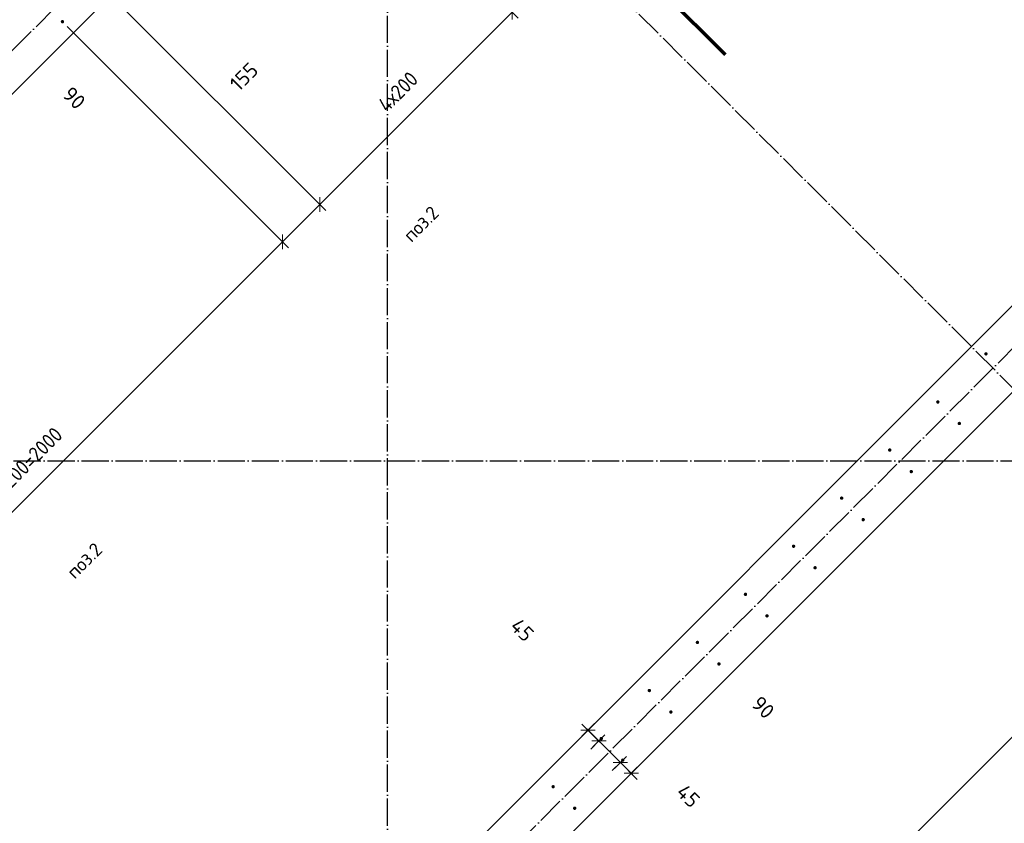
# Model space of a CAD drawing. Header units: millimetres. Extents: x -2995 to 47287, y -2809 to 58122.
# Tile 23 of 143: x 17368 to 20264, y 14134 to 16497. Entities that reach past the tile are written whole.
import ezdxf

# ---------------------------------------------------------------- set-up
doc = ezdxf.new("R2010")
doc.units = ezdxf.units.MM
doc.header["$PDMODE"] = 65
doc.linetypes.add('______11', pattern=[100, 80, -10, 0, -10])
doc.linetypes.add('______5', pattern=[220, 160, -20, 20, -20])
for name, color, linetype, lineweight in [('Standard', 7, 'Continuous', 25), ('Арм.стержн. вертикальными 1', 22, 'Continuous', 35), ('Обозначение разреза_ общее', 7, 'Continuous', 25), ('Размерная линия_ общее', 7, 'Continuous', 13)]:
    doc.layers.add(name, color=color, linetype=linetype, lineweight=lineweight)
doc.layers.add('Осевая линия_ общее', color=7, linetype='______5', lineweight=13, true_color=0xa0a0a0)
doc.styles.add('ISOCPEUR', font='ISOCPEUR')
doc.dimstyles.new('DIMSTYLE_3', dxfattribs={"dimtxt": 44, "dimasz": 50, "dimexe": 0, "dimexo": 0, "dimgap": 22, "dimtad": 2, "dimdec": 0, "dimrnd": 5, "dimzin": 12, "dimdsep": 46, "dimtxsty": 'ISOCPEUR', "dimblk1": 'ALL_ML_STRICH', "dimblk2": 'ALL_ML_STRICH', "dimsah": 1, "dimcen": 0, "dimclrd": 7, "dimclre": 256, "dimclrt": 7, "dimadec": 0, "dimazin": 0, "dimtfac": 1, "dimtdec": 0, "dimtix": 1, "dimtmove": 2, "dimatfit": 3, "dimfxl": 0, "dimtzin": 0, "dimlwd": 0, "dimlwe": -3, "dimarcsym": 0})
doc.dimstyles.new('DIMSTYLE_8', dxfattribs={"dimtxt": 44, "dimasz": 50, "dimexe": 0, "dimexo": 0, "dimgap": 22, "dimtad": 2, "dimdec": 0, "dimrnd": 5, "dimzin": 12, "dimdsep": 46, "dimtxsty": 'ISOCPEUR', "dimblk1": 'ALL_ML_STRICH', "dimblk2": 'ALL_ML_STRICH', "dimsah": 1, "dimcen": 0, "dimclrd": 7, "dimclre": 256, "dimclrt": 7, "dimadec": 0, "dimazin": 0, "dimtfac": 1, "dimtdec": 0, "dimtix": 1, "dimtmove": 2, "dimatfit": 3, "dimfxl": 0, "dimtvp": 1.2, "dimtzin": 0, "dimlwd": 0, "dimlwe": -3, "dimarcsym": 0})

# ---------------------------------------------------------------- blocks, each defined once
blk = doc.blocks.new('ALL_ML_STRICH')
at = {"color": 0, "linetype": 'ByBlock', "lineweight": -2}
for p, q in [((-1, 0), (0.5, 0)), ((-0.3, -0.3), (0.3, 0.3)), ((0, -0.5), (0, 0.5))]:
    blk.add_line(p, q, dxfattribs=at)
blk = doc.blocks.new('*D129')
at = {"layer": 'DEFPOINTS', "color": 7, "linetype": 'Continuous', "lineweight": 13, "transparency": 33554687}
for p in [(19072.7, 14441.6), (19039.6, 14408.5), (19033.8, 14338.4)]:
    blk.add_point(p, dxfattribs=at)
at = {"layer": 'Размерная линия_ общее', "color": 253, "linetype": 'Continuous', "lineweight": -2, "true_color": 0xa0a0a0, "transparency": 33554687}
for p, q in [((19058.6, 14427.4), (19039.6, 14408.5)), ((19048, 14352.5), (19071.8, 14376.4))]:
    blk.add_line(p, q, dxfattribs=at)
at = {"layer": 'Размерная линия_ общее', "color": 7, "linetype": 'Continuous', "lineweight": -2, "transparency": 33554687}
blk.add_line((19039.6, 14408.5), (19071.8, 14376.4), dxfattribs=at)
at = {"layer": 'Размерная линия_ общее', "color": 7, "linetype": 'Continuous', "lineweight": 13, "transparency": 33554687, "yscale": 50, "zscale": 50}
for p, xscale, rotation in [((19039.6, 14408.5), 50, 135.0000000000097), ((19071.8, 14376.4), 50.00000000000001, 315.0000000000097)]:
    blk.add_blockref('ALL_ML_STRICH', p, dxfattribs=dict(at, xscale=xscale, rotation=rotation))
at = {"layer": 'Размерная линия_ общее', "color": 7, "linetype": 'Continuous', "lineweight": 13, "transparency": 33554687, "insert": (18846.3, 14702.8), "char_height": 44, "width": 88, "attachment_point": 5, "rotation": 315, "style": 'ISOCPEUR'}
blk.add_mtext('\\A1;{45}', dxfattribs=at)
blk = doc.blocks.new('*D130')
at = {"layer": 'DEFPOINTS', "color": 7, "linetype": 'Continuous', "lineweight": 13, "transparency": 33554687}
for p in [(19071.8, 14376.4), (19033.8, 14338.4), (19097.1, 14275.1)]:
    blk.add_point(p, dxfattribs=at)
at = {"layer": 'Размерная линия_ общее', "color": 253, "linetype": 'Continuous', "lineweight": -2, "true_color": 0xa0a0a0, "transparency": 33554687}
for p, q in [((19048, 14352.5), (19071.8, 14376.4)), ((19111.3, 14289.2), (19135.1, 14313))]:
    blk.add_line(p, q, dxfattribs=at)
at = {"layer": 'Размерная линия_ общее', "color": 7, "linetype": 'Continuous', "lineweight": -2, "transparency": 33554687}
blk.add_line((19071.8, 14376.4), (19135.1, 14313), dxfattribs=at)
at = {"layer": 'Размерная линия_ общее', "color": 7, "linetype": 'Continuous', "lineweight": 13, "transparency": 33554687, "yscale": 50, "zscale": 50}
for p, xscale, rotation in [((19071.8, 14376.4), 50, 135.0000000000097), ((19135.1, 14313), 50.00000000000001, 315.0000000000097)]:
    blk.add_blockref('ALL_ML_STRICH', p, dxfattribs=dict(at, xscale=xscale, rotation=rotation))
at = {"layer": 'Размерная линия_ общее', "color": 7, "linetype": 'Continuous', "lineweight": 13, "transparency": 33554687, "insert": (19554.8, 14475.1), "char_height": 44, "width": 88, "attachment_point": 5, "rotation": 315, "style": 'ISOCPEUR'}
blk.add_mtext('\\A1;{90}', dxfattribs=at)
blk = doc.blocks.new('*D131')
at = {"layer": 'DEFPOINTS', "color": 7, "linetype": 'Continuous', "lineweight": 13, "transparency": 33554687}
for p in [(19135.1, 14313), (19200, 14314.3), (19097.1, 14275.1)]:
    blk.add_point(p, dxfattribs=at)
at = {"layer": 'Размерная линия_ общее', "color": 253, "linetype": 'Continuous', "lineweight": -2, "true_color": 0xa0a0a0, "transparency": 33554687}
for p, q in [((19111.3, 14289.2), (19135.1, 14313)), ((19185.9, 14300.2), (19166.9, 14281.2))]:
    blk.add_line(p, q, dxfattribs=at)
at = {"layer": 'Размерная линия_ общее', "color": 7, "linetype": 'Continuous', "lineweight": -2, "transparency": 33554687}
blk.add_line((19135.1, 14313), (19166.9, 14281.2), dxfattribs=at)
at = {"layer": 'Размерная линия_ общее', "color": 7, "linetype": 'Continuous', "lineweight": 13, "transparency": 33554687, "yscale": 50, "zscale": 50}
for p, xscale, rotation in [((19135.1, 14313), 50, 135.0000000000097), ((19166.9, 14281.2), 50.00000000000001, 315.0000000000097)]:
    blk.add_blockref('ALL_ML_STRICH', p, dxfattribs=dict(at, xscale=xscale, rotation=rotation))
at = {"layer": 'Размерная линия_ общее', "color": 7, "linetype": 'Continuous', "lineweight": 13, "transparency": 33554687, "insert": (19334.8, 14214.6), "char_height": 44, "width": 88, "attachment_point": 5, "rotation": 315, "style": 'ISOCPEUR'}
blk.add_mtext('\\A1;{45}', dxfattribs=at)
blk = doc.blocks.new('*D133')
at = {"layer": 'DEFPOINTS', "color": 7, "linetype": 'Continuous', "lineweight": 13, "transparency": 33554687}
for p in [(17045.4, 16168.3), (17007.4, 16130.3), (17070.7, 16067)]:
    blk.add_point(p, dxfattribs=at)
at = {"layer": 'Размерная линия_ общее', "color": 253, "linetype": 'Continuous', "lineweight": -2, "true_color": 0xa0a0a0, "transparency": 33554687}
for p, q in [((17021.5, 16144.5), (17045.4, 16168.3)), ((17084.8, 16081.2), (17108.7, 16105))]:
    blk.add_line(p, q, dxfattribs=at)
at = {"layer": 'Размерная линия_ общее', "color": 7, "linetype": 'Continuous', "lineweight": -2, "transparency": 33554687}
blk.add_line((17045.4, 16168.3), (17108.7, 16105), dxfattribs=at)
at = {"layer": 'Размерная линия_ общее', "color": 7, "linetype": 'Continuous', "lineweight": 13, "transparency": 33554687, "yscale": 50, "zscale": 50}
for p, xscale, rotation in [((17045.4, 16168.3), 50, 135.0000000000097), ((17108.7, 16105), 50.00000000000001, 315.0000000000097)]:
    blk.add_blockref('ALL_ML_STRICH', p, dxfattribs=dict(at, xscale=xscale, rotation=rotation))
at = {"layer": 'Размерная линия_ общее', "color": 7, "linetype": 'Continuous', "lineweight": 13, "transparency": 33554687, "insert": (17528.4, 16267), "char_height": 44, "width": 88, "attachment_point": 5, "rotation": 315, "style": 'ISOCPEUR'}
blk.add_mtext('\\A1;{90}', dxfattribs=at)
blk = doc.blocks.new('СЛОЖНЫЙ_ОБЪЕКТ_0')
at = {"layer": 'Осевая линия_ общее', "color": 253, "linetype": '______11', "lineweight": -3, "true_color": 0xa0a0a0, "transparency": 33554687}
for p, q in [((21086.6, 14616.9), (14623.6, 21079.9)), ((18450, -2590), (18450, 20630)), ((3543.2, 2603.2), (20704.7, 19764.7)), ((5452.4, 694), (22613.9, 17855.5)), ((-2770, 15200), (26050, 15200))]:
    blk.add_line(p, q, dxfattribs=at)
blk = doc.blocks.new('*D483')
at = {"layer": 'DEFPOINTS', "color": 7, "linetype": 'Continuous', "lineweight": 13, "transparency": 33554687}
for p in [(20556.3, 15734.2), (15889.4, 11067.3), (16428.1, 10528.5)]:
    blk.add_point(p, dxfattribs=at)
at = {"layer": 'Размерная линия_ общее', "color": 253, "linetype": 'Continuous', "lineweight": -2, "true_color": 0xa0a0a0, "transparency": 33554687}
for p, q in [((20570.4, 15720), (21095, 15195.4)), ((15903.5, 11053.1), (16428.1, 10528.5))]:
    blk.add_line(p, q, dxfattribs=at)
at = {"layer": 'Размерная линия_ общее', "color": 7, "linetype": 'Continuous', "lineweight": -2, "transparency": 33554687}
blk.add_line((16428.1, 10528.5), (21095, 15195.4), dxfattribs=at)
at = {"layer": 'Размерная линия_ общее', "color": 7, "linetype": 'Continuous', "lineweight": 13, "transparency": 33554687, "yscale": 50, "zscale": 50}
for p, xscale, rotation in [((21095, 15195.4), 50.00000000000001, 45), ((16428.1, 10528.5), 50, 225)]:
    blk.add_blockref('ALL_ML_STRICH', p, dxfattribs=dict(at, xscale=xscale, rotation=rotation))
at = {"layer": 'Размерная линия_ общее', "color": 7, "linetype": 'Continuous', "lineweight": 13, "transparency": 33554687, "insert": (18587.6, 12821), "char_height": 44, "width": 2.2, "attachment_point": 1, "rotation": 45, "line_spacing_factor": 0.60241, "style": 'ISOCPEUR'}
blk.add_mtext('\\W0.91;33х200=6600', dxfattribs=at)
blk = doc.blocks.new('*D499')
at = {"layer": 'DEFPOINTS', "color": 7, "linetype": 'Continuous', "lineweight": 13, "transparency": 33554687}
for p in [(17494.1, 16491.1), (16079.9, 15076.9), (16726.9, 14429.9)]:
    blk.add_point(p, dxfattribs=at)
at = {"layer": 'Размерная линия_ общее', "color": 253, "linetype": 'Continuous', "lineweight": -2, "true_color": 0xa0a0a0, "transparency": 33554687}
for p, q in [((17508.3, 16477), (18141.1, 15844.1)), ((16094, 15062.8), (16726.9, 14429.9))]:
    blk.add_line(p, q, dxfattribs=at)
at = {"layer": 'Размерная линия_ общее', "color": 7, "linetype": 'Continuous', "lineweight": -2, "transparency": 33554687}
blk.add_line((16726.9, 14429.9), (18141.1, 15844.1), dxfattribs=at)
at = {"layer": 'Размерная линия_ общее', "color": 7, "linetype": 'Continuous', "lineweight": 13, "transparency": 33554687, "xscale": 50, "yscale": 50, "zscale": 50}
for p, rotation in [((18141.1, 15844.1), 45.00000000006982), ((16726.9, 14429.9), 225.0000000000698)]:
    blk.add_blockref('ALL_ML_STRICH', p, dxfattribs=dict(at, rotation=rotation))
at = {"layer": 'Размерная линия_ общее', "color": 7, "linetype": 'Continuous', "lineweight": 13, "transparency": 33554687, "insert": (17262.9, 15098.9), "char_height": 44, "width": 2.2, "attachment_point": 1, "rotation": 45, "line_spacing_factor": 0.60241, "style": 'ISOCPEUR'}
blk.add_mtext('\\W0.91;10х200=2000', dxfattribs=at)
blk = doc.blocks.new('*D500')
at = {"layer": 'DEFPOINTS', "color": 7, "linetype": 'Continuous', "lineweight": 13, "transparency": 33554687}
for p in [(17604.1, 16600.4), (17494.1, 16491.1), (18141.1, 15844.1)]:
    blk.add_point(p, dxfattribs=at)
at = {"layer": 'Размерная линия_ общее', "color": 253, "linetype": 'Continuous', "lineweight": -2, "true_color": 0xa0a0a0, "transparency": 33554687}
for p, q in [((17618.2, 16586.2), (18250.7, 15953.7)), ((17508.3, 16477), (18141.1, 15844.1))]:
    blk.add_line(p, q, dxfattribs=at)
at = {"layer": 'Размерная линия_ общее', "color": 7, "linetype": 'Continuous', "lineweight": -2, "transparency": 33554687}
blk.add_line((18141.1, 15844.1), (18250.7, 15953.7), dxfattribs=at)
at = {"layer": 'Размерная линия_ общее', "color": 7, "linetype": 'Continuous', "lineweight": 13, "transparency": 33554687, "xscale": 50, "yscale": 50, "zscale": 50}
for p, rotation in [((18250.7, 15953.7), 45.00000000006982), ((18141.1, 15844.1), 225.0000000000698)]:
    blk.add_blockref('ALL_ML_STRICH', p, dxfattribs=dict(at, rotation=rotation))
at = {"layer": 'Размерная линия_ общее', "color": 7, "linetype": 'Continuous', "lineweight": 13, "transparency": 33554687, "insert": (18027.8, 16329.4), "char_height": 44, "width": 132, "attachment_point": 5, "rotation": 45, "style": 'ISOCPEUR'}
blk.add_mtext('\\A1;{155}', dxfattribs=at)
blk = doc.blocks.new('*D501')
at = {"layer": 'DEFPOINTS', "color": 7, "linetype": 'Continuous', "lineweight": 13, "transparency": 33554687}
for p in [(18169.8, 17166.1), (17604.1, 16600.4), (18250.7, 15953.7)]:
    blk.add_point(p, dxfattribs=at)
at = {"layer": 'Размерная линия_ общее', "color": 253, "linetype": 'Continuous', "lineweight": -2, "true_color": 0xa0a0a0, "transparency": 33554687}
for p, q in [((18183.9, 17151.9), (18816.4, 16519.4)), ((17618.2, 16586.2), (18250.7, 15953.7))]:
    blk.add_line(p, q, dxfattribs=at)
at = {"layer": 'Размерная линия_ общее', "color": 7, "linetype": 'Continuous', "lineweight": -2, "transparency": 33554687}
blk.add_line((18250.7, 15953.7), (18816.4, 16519.4), dxfattribs=at)
at = {"layer": 'Размерная линия_ общее', "color": 7, "linetype": 'Continuous', "lineweight": 13, "transparency": 33554687, "xscale": 50, "yscale": 50, "zscale": 50}
for p, rotation in [((18816.4, 16519.4), 45.00000000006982), ((18250.7, 15953.7), 225.0000000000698)]:
    blk.add_blockref('ALL_ML_STRICH', p, dxfattribs=dict(at, rotation=rotation))
at = {"layer": 'Размерная линия_ общее', "color": 7, "linetype": 'Continuous', "lineweight": 13, "transparency": 33554687, "insert": (18417.6, 16253.6), "char_height": 44, "width": 2.2, "attachment_point": 1, "rotation": 45, "line_spacing_factor": 0.60241, "style": 'ISOCPEUR'}
blk.add_mtext('\\W0.91;4х200', dxfattribs=at)

msp = doc.modelspace()

# ---------------------------------------------------------------- hatches: boundary and pattern name
at = {"layer": 'Арм.стержн. вертикальными 1', "linetype": 'Continuous', "lineweight": 50, "transparency": 33554687}
for points in [[(17499.1, 16491.1), (17498.7, 16493), (17497.6, 16494.7), (17496, 16495.8), (17494.1, 16496.1), (17492.2, 16495.8), (17490.6, 16494.7), (17489.5, 16493), (17489.1, 16491.1), (17489.5, 16489.2), (17490.6, 16487.6), (17492.2, 16486.5), (17494.1, 16486.1), (17496, 16486.5), (17497.6, 16487.6), (17498.7, 16489.2)], [(20215.1, 15514.6), (20214.7, 15516.5), (20213.6, 15518.2), (20212, 15519.2), (20210.1, 15519.6), (20208.2, 15519.2), (20206.6, 15518.2), (20205.5, 15516.5), (20205.1, 15514.6), (20205.5, 15512.7), (20206.6, 15511.1), (20208.2, 15510), (20210.1, 15509.6), (20212, 15510), (20213.6, 15511.1), (20214.7, 15512.7)], [(20073.7, 15373.2), (20073.3, 15375.1), (20072.2, 15376.7), (20070.6, 15377.8), (20068.7, 15378.2), (20066.8, 15377.8), (20065.1, 15376.7), (20064.1, 15375.1), (20063.7, 15373.2), (20064.1, 15371.3), (20065.1, 15369.7), (20066.8, 15368.6), (20068.7, 15368.2), (20070.6, 15368.6), (20072.2, 15369.7), (20073.3, 15371.3)], [(20137, 15309.9), (20136.6, 15311.8), (20135.5, 15313.4), (20133.9, 15314.5), (20132, 15314.9), (20130.1, 15314.5), (20128.5, 15313.4), (20127.4, 15311.8), (20127, 15309.9), (20127.4, 15308), (20128.5, 15306.4), (20130.1, 15305.3), (20132, 15304.9), (20133.9, 15305.3), (20135.5, 15306.4), (20136.6, 15308)], [(19932.3, 15231.8), (19931.9, 15233.7), (19930.8, 15235.3), (19929.2, 15236.4), (19927.3, 15236.8), (19925.3, 15236.4), (19923.7, 15235.3), (19922.6, 15233.7), (19922.3, 15231.8), (19922.6, 15229.9), (19923.7, 15228.2), (19925.3, 15227.2), (19927.3, 15226.8), (19929.2, 15227.2), (19930.8, 15228.2), (19931.9, 15229.9)], [(19995.6, 15168.5), (19995.2, 15170.4), (19994.1, 15172), (19992.5, 15173.1), (19990.6, 15173.5), (19988.7, 15173.1), (19987, 15172), (19986, 15170.4), (19985.6, 15168.5), (19986, 15166.6), (19987, 15164.9), (19988.7, 15163.9), (19990.6, 15163.5), (19992.5, 15163.9), (19994.1, 15164.9), (19995.2, 15166.6)], [(19790.8, 15090.4), (19790.5, 15092.3), (19789.4, 15093.9), (19787.8, 15095), (19785.8, 15095.4), (19783.9, 15095), (19782.3, 15093.9), (19781.2, 15092.3), (19780.8, 15090.4), (19781.2, 15088.4), (19782.3, 15086.8), (19783.9, 15085.7), (19785.8, 15085.4), (19787.8, 15085.7), (19789.4, 15086.8), (19790.5, 15088.4)], [(19854.1, 15027.1), (19853.8, 15029), (19852.7, 15030.6), (19851.1, 15031.7), (19849.1, 15032.1), (19847.2, 15031.7), (19845.6, 15030.6), (19844.5, 15029), (19844.1, 15027.1), (19844.5, 15025.1), (19845.6, 15023.5), (19847.2, 15022.4), (19849.1, 15022.1), (19851.1, 15022.4), (19852.7, 15023.5), (19853.8, 15025.1)], [(19649.4, 14948.9), (19649, 14950.9), (19648, 14952.5), (19646.3, 14953.6), (19644.4, 14953.9), (19642.5, 14953.6), (19640.9, 14952.5), (19639.8, 14950.9), (19639.4, 14948.9), (19639.8, 14947), (19640.9, 14945.4), (19642.5, 14944.3), (19644.4, 14943.9), (19646.3, 14944.3), (19648, 14945.4), (19649, 14947)], [(19712.7, 14885.6), (19712.3, 14887.5), (19711.3, 14889.2), (19709.6, 14890.2), (19707.7, 14890.6), (19705.8, 14890.2), (19704.2, 14889.2), (19703.1, 14887.5), (19702.7, 14885.6), (19703.1, 14883.7), (19704.2, 14882.1), (19705.8, 14881), (19707.7, 14880.6), (19709.6, 14881), (19711.3, 14882.1), (19712.3, 14883.7)], [(19508, 14807.5), (19507.6, 14809.4), (19506.5, 14811.1), (19504.9, 14812.1), (19503, 14812.5), (19501.1, 14812.1), (19499.5, 14811.1), (19498.4, 14809.4), (19498, 14807.5), (19498.4, 14805.6), (19499.5, 14804), (19501.1, 14802.9), (19503, 14802.5), (19504.9, 14802.9), (19506.5, 14804), (19507.6, 14805.6)], [(19571.3, 14744.2), (19570.9, 14746.1), (19569.8, 14747.7), (19568.2, 14748.8), (19566.3, 14749.2), (19564.4, 14748.8), (19562.8, 14747.7), (19561.7, 14746.1), (19561.3, 14744.2), (19561.7, 14742.3), (19562.8, 14740.7), (19564.4, 14739.6), (19566.3, 14739.2), (19568.2, 14739.6), (19569.8, 14740.7), (19570.9, 14742.3)], [(19366.6, 14666.1), (19366.2, 14668), (19365.1, 14669.6), (19363.5, 14670.7), (19361.6, 14671.1), (19359.7, 14670.7), (19358, 14669.6), (19357, 14668), (19356.6, 14666.1), (19357, 14664.2), (19358, 14662.6), (19359.7, 14661.5), (19361.6, 14661.1), (19363.5, 14661.5), (19365.1, 14662.6), (19366.2, 14664.2)], [(19429.9, 14602.8), (19429.5, 14604.7), (19428.4, 14606.3), (19426.8, 14607.4), (19424.9, 14607.8), (19423, 14607.4), (19421.3, 14606.3), (19420.3, 14604.7), (19419.9, 14602.8), (19420.3, 14600.9), (19421.3, 14599.3), (19423, 14598.2), (19424.9, 14597.8), (19426.8, 14598.2), (19428.4, 14599.3), (19429.5, 14600.9)], [(19225.2, 14524.7), (19224.8, 14526.6), (19223.7, 14528.2), (19222.1, 14529.3), (19220.2, 14529.7), (19218.2, 14529.3), (19216.6, 14528.2), (19215.5, 14526.6), (19215.2, 14524.7), (19215.5, 14522.8), (19216.6, 14521.1), (19218.2, 14520.1), (19220.2, 14519.7), (19222.1, 14520.1), (19223.7, 14521.1), (19224.8, 14522.8)], [(19288.5, 14461.4), (19288.1, 14463.3), (19287, 14464.9), (19285.4, 14466), (19283.5, 14466.4), (19281.6, 14466), (19279.9, 14464.9), (19278.8, 14463.3), (19278.5, 14461.4), (19278.8, 14459.5), (19279.9, 14457.8), (19281.6, 14456.7), (19283.5, 14456.4), (19285.4, 14456.7), (19287, 14457.8), (19288.1, 14459.5)], [(19083.7, 14383.3), (19083.4, 14385.2), (19082.3, 14386.8), (19080.6, 14387.9), (19078.7, 14388.3), (19076.8, 14387.9), (19075.2, 14386.8), (19074.1, 14385.2), (19073.7, 14383.3), (19074.1, 14381.3), (19075.2, 14379.7), (19076.8, 14378.6), (19078.7, 14378.3), (19080.6, 14378.6), (19082.3, 14379.7), (19083.4, 14381.3)], [(19147, 14319.9), (19146.7, 14321.9), (19145.6, 14323.5), (19144, 14324.6), (19142, 14324.9), (19140.1, 14324.6), (19138.5, 14323.5), (19137.4, 14321.9), (19137, 14319.9), (19137.4, 14318), (19138.5, 14316.4), (19140.1, 14315.3), (19142, 14314.9), (19144, 14315.3), (19145.6, 14316.4), (19146.7, 14318)], [(18942.3, 14241.8), (18941.9, 14243.7), (18940.8, 14245.4), (18939.2, 14246.4), (18937.3, 14246.8), (18935.4, 14246.4), (18933.8, 14245.4), (18932.7, 14243.7), (18932.3, 14241.8), (18932.7, 14239.9), (18933.8, 14238.3), (18935.4, 14237.2), (18937.3, 14236.8), (18939.2, 14237.2), (18940.8, 14238.3), (18941.9, 14239.9)], [(19005.6, 14178.5), (19005.2, 14180.4), (19004.2, 14182.1), (19002.5, 14183.1), (19000.6, 14183.5), (18998.7, 14183.1), (18997.1, 14182.1), (18996, 14180.4), (18995.6, 14178.5), (18996, 14176.6), (18997.1, 14175), (18998.7, 14173.9), (19000.6, 14173.5), (19002.5, 14173.9), (19004.2, 14175), (19005.2, 14176.6)]]:
    msp.add_hatch(color=4, dxfattribs=at).paths.add_polyline_path(points)

# ---------------------------------------------------------------- linework, layer by layer
at = {"color": 7, "linetype": 'Continuous', "lineweight": 25, "transparency": 33554687}
for p, q in [((18809.7, 17742.4), (16023.7, 14956.4)), ((15776.2, 11145.1), (20591.6, 15960.5)), ((20718.9, 15833.2), (14538.8, 9653.1))]:
    msp.add_line(p, q, dxfattribs=at)
at = {"layer": 'Обозначение разреза_ общее', "color": 7, "linetype": 'Continuous', "lineweight": 70, "transparency": 33554687}
msp.add_line((19158.8, 16679.1), (19443, 16394.9), dxfattribs=at)

# ---------------------------------------------------------------- block references
at = {"layer": 'Осевая линия_ общее', "color": 253, "linetype": '______11', "lineweight": -3, "true_color": 0xa0a0a0, "transparency": 33554687}
msp.add_blockref('СЛОЖНЫЙ_ОБЪЕКТ_0', (0, 0), dxfattribs=at)

# ---------------------------------------------------------------- texts
at = {"layer": 'Standard', "color": 7, "linetype": 'Continuous', "lineweight": 18, "transparency": 33554687, "char_height": 40, "width": 140.769, "attachment_point": 7, "rotation": 45, "style": 'ISOCPEUR'}
for insert in [(18520.4, 15840.1), (17530.4, 14850.2)]:
    msp.add_mtext('\\A1;{\\fISOCPEUR|i0|b0;\\H40.000000;\\W1.000000;\\C7;поз.2}\\P', dxfattribs=dict(at, insert=insert))

# ---------------------------------------------------------------- dimensions: what is measured, and where the dimension line sits
at = {"layer": 'Размерная линия_ общее', "color": 7, "linetype": 'Continuous', "lineweight": 13, "transparency": 33554687}
for base, p1, p2, text, picture, middle in [((18816.4, 16519.4), (17618.2, 16586.2), (18183.9, 17151.9), '\\W0.91;4х200', '*D501', (18518, 16252.1)), ((18141.1, 15844.1), (16094, 15062.8), (17508.3, 16477), '\\W0.91;10х200=2000', '*D499', (17418.4, 15152.6)), ((21095, 15195.4), (15903.5, 11053.1), (20570.4, 15720), '\\W0.91;33х200=6600', '*D483', (18746, 12877.6))]:
    dim = msp.add_linear_dim(base=base, p1=p1, p2=p2, angle=45, text=text, dimstyle='DIMSTYLE_3', override={"dimpost": '<>', "dimclrd": 7, "dimclre": 253, "dimclrt": 7, "dimlwd": 0, "dimlwe": 65533}, dxfattribs=at)
    dim.commit()
    dim.dimension.update_dxf_attribs({"geometry": picture, "text_midpoint": middle, "dimtype": 160})
for base, p1, p2, angle, dimstyle, picture, middle in [((18250.7, 15953.7), (17508.3, 16477), (17618.2, 16586.2), 45, 'DIMSTYLE_3', '*D500', (18027.8, 16329.4)), ((17108.7, 16105), (17021.5, 16144.5), (17084.8, 16081.2), 315, 'DIMSTYLE_8', '*D133', (17528.4, 16267)), ((19071.8, 14376.4), (19058.6, 14427.4), (19048, 14352.5), 315, 'DIMSTYLE_8', '*D129', (18846.3, 14702.8)), ((19135.1, 14313), (19048, 14352.5), (19111.3, 14289.2), 315, 'DIMSTYLE_8', '*D130', (19554.8, 14475.1)), ((19166.9, 14281.2), (19111.3, 14289.2), (19185.9, 14300.2), 315, 'DIMSTYLE_8', '*D131', (19334.8, 14214.6))]:
    dim = msp.add_linear_dim(base=base, p1=p1, p2=p2, angle=angle, dimstyle=dimstyle, override={"dimpost": '<>', "dimclrd": 7, "dimclre": 253, "dimclrt": 7, "dimlwd": 0, "dimlwe": 65533}, dxfattribs=at)
    dim.commit()
    dim.dimension.update_dxf_attribs({"geometry": picture, "text_midpoint": middle, "dimtype": 160})

doc.saveas('drawing.dxf')
